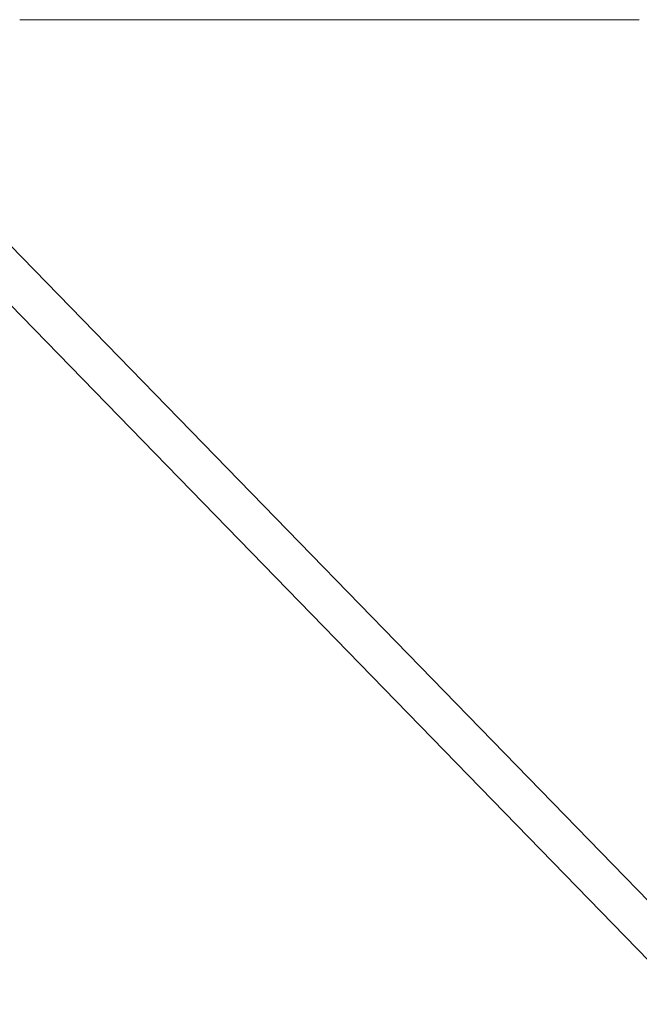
# Model space of a CAD drawing. Header units: millimetres. Extents: x -1413 to 6997, y -739331 to -733391.
# Tile 38 of 47: x 5765 to 6005, y -735193 to -734811. Entities that reach past the tile are written whole.
import ezdxf

# ---------------------------------------------------------------- set-up
doc = ezdxf.new("R2010")
doc.units = ezdxf.units.MM
doc.header["$MEASUREMENT"] = 0
doc.layers.add('Side Cradle Stbd', color=7, linetype='Continuous', lineweight=0)
doc.layers.add('Side Slip Cradle Stbd', color=7, linetype='Continuous', lineweight=0)

# ---------------------------------------------------------------- blocks, each defined once
blk = doc.blocks.new('*U59')
at = {"layer": 'Side Cradle Stbd', "color": 7, "linetype": 'Continuous', "lineweight": 0}
for p, q in [((2973.367729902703, 1549.482636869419), (3213.428233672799, 1549.482636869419)), ((2933.126881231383, 1499.565406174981), (3244.76126168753, 1179.352529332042)), ((2933.126881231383, 1476.624065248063), (3233.44632681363, 1168.037594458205))]:
    blk.add_line(p, q, dxfattribs=at)

msp = doc.modelspace()

# ---------------------------------------------------------------- block references
at = {"layer": 'Side Slip Cradle Stbd', "color": 7, "linetype": 'Continuous', "lineweight": 0}
msp.add_blockref('*U59', (2791.75, -736360.8500000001), dxfattribs=at)

doc.saveas('drawing.dxf')
